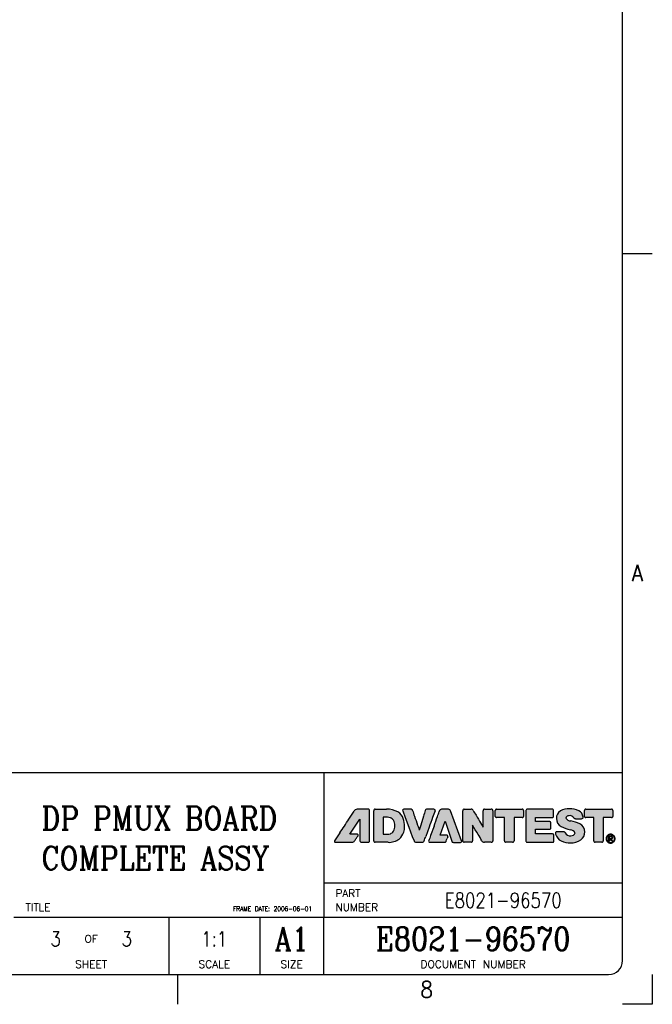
# Model space of a CAD drawing. Header units: inches. Extents: x 0 to 841, y 0 to 594.
# Tile 51 of 80: x 706 to 841, y 0 to 211. Entities that reach past the tile are written whole.
import ezdxf

# ---------------------------------------------------------------- set-up
doc = ezdxf.new("R2010")
doc.units = ezdxf.units.IN
doc.layers.add('1', color=7, linetype='Continuous')
doc.layers.add('Layer_1', color=7, linetype='Continuous')
doc.styles.add('CONVERTER_11', font='txt.shx', dxfattribs={"width": 0.9})
doc.styles.add('CONVERTER_12', font='complex.shx', dxfattribs={"width": 0.855})
doc.styles.add('CONVERTER_14', font='txt.shx', dxfattribs={"width": 0.81})
doc.styles.add('CONVERTER_15', font='txt.shx', dxfattribs={"width": 1.035})

# ---------------------------------------------------------------- blocks, each defined once
blk = doc.blocks.new('Drawing_Grid_Zones__292', base_point=(6.35, 6.35))
at = {"layer": '1', "color": 4, "linetype": 'Continuous'}
for p, q in [((840.9999999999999, 160.475), (834.6499999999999, 160.475)), ((739.5874999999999, 0), (739.5874999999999, 6.35)), ((840.9999999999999, 6.35), (840.9999999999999, 0)), ((840.9999999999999, 0), (834.6499999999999, 0))]:
    blk.add_line(p, q, dxfattribs=at)
at = {"layer": '1', "color": 4, "char_height": 3.5, "attachment_point": 5, "line_spacing_factor": 1.08043217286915, "style": 'CONVERTER_11'}
for s, insert in [('A', (837.8249999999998, 92.2125)), ('8', (792.76875, 3.175))]:
    blk.add_mtext(s, dxfattribs=dict(at, insert=insert))
blk = doc.blocks.new('A1_Size_Verigy_Frame__293', base_point=(6.35, 6.35))
at = {"layer": '1', "linetype": 'Continuous'}
h = blk.add_hatch(color=242, dxfattribs=at)
edge = h.paths.add_edge_path()
edge.add_arc((778.2377217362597, 40.76338455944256), 1.107141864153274, 131.2128766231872, 152.1375945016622, ccw=False)
edge.add_arc((777.8904577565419, 41.0325742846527), 0.6810265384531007, 85.66129334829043, 124.13819621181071, ccw=False)
edge.add_line((777.9419790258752, 41.71164917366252), (780.2462206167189, 41.71164917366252))
edge.add_arc((780.2634396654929, 41.39339996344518), 0.3187146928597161, 46.77598937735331, 93.09699999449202, ccw=False)
edge.add_arc((780.2407485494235, 41.41199899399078), 0.3220351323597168, -3.0087160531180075, 41.56074667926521, ccw=False)
edge.add_line((780.562339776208, 41.39509605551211), (780.562339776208, 34.95282192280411))
edge.add_arc((780.2405690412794, 34.93585837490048), 0.3222175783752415, -41.549221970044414, 3.0178031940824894, ccw=False)
edge.add_arc((780.263461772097, 34.95437907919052), 0.3186953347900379, 266.89883150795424, 313.2218273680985, ccw=False)
edge.add_line((780.2462206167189, 34.6361504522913), (778.8263867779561, 34.6361504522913))
edge.add_arc((778.8092658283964, 34.95442031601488), 0.3187300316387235, 226.7823603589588, 273.0791905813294, ccw=False)
edge.add_arc((778.8318414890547, 34.93596300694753), 0.3220548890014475, 176.9993113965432, 221.5997663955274, ccw=False)
edge.add_line((778.5102281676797, 34.95282192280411), (778.5102281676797, 39.58505447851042))
edge.add_line((778.5102281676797, 39.58505447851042), (776.3438670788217, 36.35194409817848))
edge.add_line((776.3438670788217, 36.35194409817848), (777.9651760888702, 36.35194409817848))
edge.add_arc((777.9964904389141, 36.1800023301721), 0.1747700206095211, 21.952584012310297, 100.32168679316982, ccw=False)
edge.add_arc((777.8553744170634, 36.22753403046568), 0.3037363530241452, -37.48613410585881, 3.360444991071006, ccw=False)
edge.add_arc((603.5895888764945, 151.1992095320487), 209.0780896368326, 326.41132645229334, 326.5792984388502, ccw=False)
edge.add_arc((564.0876268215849, 177.2257820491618), 256.3830913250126, 326.29183125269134, 326.4499020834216, ccw=False)
edge.add_arc((776.7532859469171, 35.30328127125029), 0.7112396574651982, 304.5942986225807, 329.5321343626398, ccw=False)
edge.add_arc((776.8394472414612, 35.28597657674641), 0.6509495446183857, 266.6333532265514, 299.20820955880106, ccw=False)
edge.add_line((776.8012200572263, 34.6361504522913), (773.2082395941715, 34.6361504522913))
edge.add_arc((773.184640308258, 34.78954938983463), 0.1552036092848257, 199.4846287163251, 278.74596135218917, ccw=False)
edge.add_arc((773.3303959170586, 34.77378130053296), 0.2942812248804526, 143.4495643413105, 187.0268410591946, ccw=False)
edge.add_arc((1109.196294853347, -184.8258248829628), 401.5790683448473, 146.5283346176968, 146.8196182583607, ccw=False)
edge.add_arc((-7216.115894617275, 5305.400445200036), 9571.054158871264, 326.5995368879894, 326.620440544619)
edge.add_arc((575.5646211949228, 172.3184432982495), 240.5232951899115, 326.5016188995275, 326.9888478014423)
h = blk.add_hatch(color=242, dxfattribs=at)
edge = h.paths.add_edge_path()
edge.add_arc((785.1510406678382, 38.77654092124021), 2.779835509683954, 19.857452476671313, 57.83270334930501, ccw=False)
edge.add_arc((783.1399197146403, 38.09684521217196), 4.902452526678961, -1.240746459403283, 19.344863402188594, ccw=False)
edge.add_arc((783.9539799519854, 38.00471555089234), 4.087266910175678, 342.9432631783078, 359.80339281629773, ccw=False)
edge.add_arc((785.0120371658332, 37.63897877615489), 2.968731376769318, 309.5011562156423, 343.7018035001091, ccw=False)
edge.add_arc((784.7217494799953, 38.297908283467), 3.667015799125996, 266.9313870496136, 306.45054308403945, ccw=False)
edge.add_line((784.5254475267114, 34.6361504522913), (781.7669695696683, 34.6361504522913))
edge.add_arc((781.7497724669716, 34.95500067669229), 0.3193136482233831, 226.8230030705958, 273.0872415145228, ccw=False)
edge.add_arc((781.7718965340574, 34.93594883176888), 0.3218831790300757, 176.9951825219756, 221.6235329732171, ccw=False)
edge.add_line((781.450455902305, 34.95282192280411), (781.450455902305, 41.39509605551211))
edge.add_arc((781.7717174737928, 41.4119084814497), 0.321701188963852, 138.3649337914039, 182.9956994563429, ccw=False)
edge.add_arc((781.7497946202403, 41.39277829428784), 0.3193330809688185, 86.9169271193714, 133.1791759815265, ccw=False)
edge.add_line((781.7669695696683, 41.71164917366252), (784.1759530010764, 41.71164917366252))
edge.add_arc((784.3974364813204, 37.17675335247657), 4.540301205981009, 60.531626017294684, 92.79609357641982, ccw=False)
edge = h.paths.add_edge_path(flags=16)
edge.add_arc((784.3643630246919, 38.17434391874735), 1.814619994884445, 69.20492777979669, 89.78926729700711)
edge.add_line((784.371037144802, 39.98895163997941), (783.4691526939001, 39.98895163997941))
edge.add_line((783.4691526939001, 39.98895163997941), (783.4691526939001, 36.36985475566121))
edge.add_line((783.4691526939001, 36.36985475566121), (784.371037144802, 36.36985475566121))
edge.add_arc((784.3645174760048, 38.18520289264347), 1.815359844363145, 270.2057720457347, 290.7809905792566)
edge.add_arc((784.5105599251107, 37.82546969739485), 1.427242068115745, 290.4233318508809, 325.0652133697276)
edge.add_arc((783.9883708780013, 38.08567004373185), 2.006168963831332, 327.5139589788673, 362.6796667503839)
edge.add_arc((783.9890117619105, 38.27313897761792), 2.00552337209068, 357.3227798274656, 392.4911637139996)
edge.add_arc((784.510063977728, 38.53271737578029), 1.427892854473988, 34.93741914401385, 69.56515606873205)
h = blk.add_hatch(color=242, dxfattribs=at)
edge = h.paths.add_edge_path()
edge.add_arc((2764.808101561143, -558.7136961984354), 2061.644341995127, 163.075853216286, 163.1104968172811)
edge.add_line((792.0890240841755, 40.24943642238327), (791.4933055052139, 38.28817121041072))
edge.add_line((791.4933055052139, 38.28817121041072), (791.1801246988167, 37.2569451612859))
edge.add_arc((3145.444945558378, 840.6572092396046), 2487.572075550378, 198.8172732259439, 198.8423683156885, ccw=False)
edge.add_arc((2320.271117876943, 559.6553514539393), 1615.864646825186, 198.7501215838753, 198.8235782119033, ccw=False)
edge.add_arc((896.6187487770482, 76.70326479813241), 112.5258629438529, 198.2618577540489, 198.9025518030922, ccw=False)
edge.add_arc((789.4025184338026, 41.36889943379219), 0.3652270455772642, 11.56522843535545, 54.93931461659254)
edge.add_arc((789.4183089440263, 41.27391706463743), 0.4391204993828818, 63.77998794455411, 94.55738861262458)
edge.add_line((789.3834174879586, 41.71164917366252), (787.8832223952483, 41.71164917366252))
edge.add_arc((787.8543095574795, 41.4734389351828), 0.2399584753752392, 83.07955931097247, 147.3527309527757)
edge.add_arc((787.945273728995, 41.49645899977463), 0.3117413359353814, 160.0376524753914, 204.336222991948)
edge.add_line((787.6612328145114, 41.36799336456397), (788.1954223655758, 39.94025519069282))
edge.add_line((788.1954223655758, 39.94025519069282), (788.9782184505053, 37.84832725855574))
edge.add_line((788.9782184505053, 37.84832725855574), (789.7030218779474, 35.91149270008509))
edge.add_line((789.7030218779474, 35.91149270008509), (790.0632334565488, 34.94903464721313))
edge.add_arc((790.5395285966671, 35.09351798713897), 0.4977273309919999, 196.8750868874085, 230.6411219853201)
edge.add_arc((790.4708997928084, 35.08704199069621), 0.4518573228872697, 236.8609956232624, 273.7467478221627)
edge.add_line((790.5004270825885, 34.6361504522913), (791.7853786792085, 34.6361504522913))
edge.add_arc((791.8150422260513, 35.08803452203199), 0.4528566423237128, 266.2442556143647, 303.1029394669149)
edge.add_arc((791.7466653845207, 35.09384839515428), 0.4980180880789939, 309.3397173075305, 343.0953349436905)
edge.add_arc((579.7935240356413, 112.4331522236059), 226.1197480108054, 339.9604621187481, 340.2198396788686)
edge.add_line((792.5717561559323, 35.91149270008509), (793.2710262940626, 37.84832725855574))
edge.add_arc((2056.941248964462, -418.4527929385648), 1343.530105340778, 160.050879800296, 160.1457578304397, ccw=False)
edge.add_arc((974.8751881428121, -25.47047358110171), 192.3126038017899, 159.6623944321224, 160.1153819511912, ccw=False)
edge.add_arc((794.270609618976, 41.49602781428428), 0.3083805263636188, 335.4691386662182, 380.2746989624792)
edge.add_arc((794.3581342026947, 41.47398518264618), 0.2394134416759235, 32.57561105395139, 96.93073074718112)
edge.add_line((794.3292443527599, 41.71164917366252), (792.8284574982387, 41.71164917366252))
edge.add_arc((792.7937150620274, 41.27484177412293), 0.4381868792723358, 85.45242773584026, 116.2457938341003)
edge.add_arc((792.8104506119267, 41.36782303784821), 0.3665156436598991, 125.0548009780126, 168.3042081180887)
h = blk.add_hatch(color=242, dxfattribs=at)
edge = h.paths.add_edge_path()
edge.add_arc((795.9180514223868, 41.30641020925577), 0.4074515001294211, 84.02632575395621, 136.7395135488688)
edge.add_arc((796.6221318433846, 40.94875584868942), 1.18627006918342, 147.5283392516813, 165.5944165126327)
edge.add_arc((585.0589875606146, 116.1836296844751), 223.360895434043, 340.09958324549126, 340.3964640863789, ccw=False)
edge.add_arc((-2772.613654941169, 1326.975571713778), 3792.671970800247, 340.1334444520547, 340.1662922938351, ccw=False)
edge.add_line((794.3437079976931, 38.10946188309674), (793.6073732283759, 36.07129304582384))
edge.add_arc((1246.775814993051, -127.9160405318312), 481.9268431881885, 160.1064114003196, 160.2414218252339)
edge.add_arc((793.5500984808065, 34.83881694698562), 0.3666936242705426, 153.4007034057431, 198.1411635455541)
edge.add_arc((793.3788300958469, 34.8532335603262), 0.2189393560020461, 215.967897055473, 277.4662242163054)
edge.add_line((793.4072794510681, 34.6361504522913), (796.4986826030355, 34.6361504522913))
edge.add_arc((796.5633231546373, 35.27692967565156), 0.6440313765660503, 264.2396013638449, 293.4179830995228)
edge.add_arc((796.6049511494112, 34.96928292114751), 0.3552715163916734, 307.1061860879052, 348.5528525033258)
edge.add_arc((749.8957942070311, 50.80713595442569), 49.67364731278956, 341.3214976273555, 341.9677564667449)
edge.add_arc((831.8089926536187, 24.20549186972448), 36.45082470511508, 161.4132108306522, 162.0642225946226, ccw=False)
edge.add_arc((796.9989038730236, 35.94998027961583), 0.2893982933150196, 334.1627680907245, 389.1515774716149)
edge.add_arc((797.07304508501, 35.88724139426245), 0.2709173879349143, 48.75789492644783, 95.4393758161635)
edge.add_line((797.0473641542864, 36.15693885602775), (795.6613001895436, 36.15693885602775))
edge.add_line((795.6613001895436, 36.15693885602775), (796.6974356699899, 39.17121571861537))
edge.add_line((796.6974356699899, 39.17121571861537), (798.1186108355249, 34.91877589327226))
edge.add_arc((798.5383779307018, 35.01532080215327), 0.4307265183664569, 192.9525670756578, 226.4926407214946)
edge.add_arc((798.4540292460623, 34.97910936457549), 0.3482845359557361, 232.4664373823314, 273.7591154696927)
edge.add_line((798.476863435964, 34.63157416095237), (799.990708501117, 34.63157416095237))
edge.add_arc((800.0201843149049, 34.90457420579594), 0.2745866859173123, 263.8376468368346, 320.9425302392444)
edge.add_arc((799.9812032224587, 34.85684081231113), 0.2816054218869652, 333.5836701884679, 380.5951651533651)
edge.add_line((800.244811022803, 34.95589908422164), (797.8550795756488, 41.3717017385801))
edge.add_arc((797.3664509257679, 41.23263698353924), 0.5080324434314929, 15.88646603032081, 48.6487637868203)
edge.add_arc((797.4395839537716, 41.3099815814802), 0.4016728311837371, 49.1907481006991, 90.29263490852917)
edge.add_line((797.4375324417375, 41.71164917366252), (795.9604555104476, 41.71164917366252))
h = blk.add_hatch(color=242, dxfattribs=at)
edge = h.paths.add_edge_path()
edge.add_arc((802.2123506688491, 41.20697647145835), 0.5552438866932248, 25.740648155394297, 53.68402604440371, ccw=False)
edge.add_arc((1115.691747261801, 227.4238419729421), 364.0645284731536, 210.7192487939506, 210.9077847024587)
edge.add_arc((4874.293483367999, 2473.439815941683), 4742.611523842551, 210.8647221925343, 210.8878976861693)
edge.add_line((804.3106194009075, 38.77278468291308), (804.8255208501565, 37.91210438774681))
edge.add_line((804.8255208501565, 37.91210438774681), (804.8255208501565, 41.39509605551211))
edge.add_arc((805.1469933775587, 41.41189115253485), 0.3219109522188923, 138.3939889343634, 182.9906571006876, ccw=False)
edge.add_arc((805.124518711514, 41.39348745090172), 0.3186199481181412, 86.9267862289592, 133.2288545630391, ccw=False)
edge.add_line((805.1416005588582, 41.71164917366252), (806.5883398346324, 41.71164917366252))
edge.add_arc((806.6055889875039, 41.39345736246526), 0.3186590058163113, 46.7715733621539, 93.1029624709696, ccw=False)
edge.add_arc((806.5827675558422, 41.41202930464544), 0.3220974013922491, -3.0135330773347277, 41.54372239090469, ccw=False)
edge.add_line((806.904419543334, 41.39509605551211), (806.904419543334, 34.95282192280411))
edge.add_arc((806.5825879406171, 34.93582808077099), 0.3222799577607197, -41.532199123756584, 3.022611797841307, ccw=False)
edge.add_arc((806.6056110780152, 34.95432171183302), 0.3186396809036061, 266.8928711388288, 313.2262414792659, ccw=False)
edge.add_line((806.5883398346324, 34.6361504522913), (805.1416005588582, 34.6361504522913))
edge.add_arc((805.0932531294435, 35.2587747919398), 0.6244986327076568, 238.821297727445, 274.4401670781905, ccw=False)
edge.add_arc((805.205491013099, 35.26737227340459), 0.696011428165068, 206.0406950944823, 231.2609166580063, ccw=False)
edge.add_arc((624.1375421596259, -71.52993363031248), 209.5233230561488, 30.54781635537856, 30.98628959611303)
edge.add_arc((702.5384171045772, -24.14266829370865), 117.9147602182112, 30.85932168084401, 31.96736309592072)
edge.add_line((802.5713817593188, 38.28566389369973), (802.5713817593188, 34.95282192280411))
edge.add_arc((802.2497108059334, 34.93596773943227), 0.3221121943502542, -41.59184269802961, 2.9993113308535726, ccw=False)
edge.add_arc((802.272437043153, 34.95422705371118), 0.3185356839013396, 266.92350567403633, 313.23119981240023, ccw=False)
edge.add_line((802.2553415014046, 34.6361504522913), (800.8084444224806, 34.6361504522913))
edge.add_arc((800.7913919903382, 34.95428243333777), 0.3185886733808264, 226.7732040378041, 273.06821803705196, ccw=False)
edge.add_arc((800.8139613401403, 34.93600863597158), 0.322035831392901, 177.0072629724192, 221.6136343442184, ccw=False)
edge.add_line((800.4923647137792, 34.95282192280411), (800.4923647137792, 41.39509605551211))
edge.add_arc((800.8137822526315, 41.41184865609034), 0.3218538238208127, 138.3748374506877, 182.9836129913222, ccw=False)
edge.add_arc((800.7914141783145, 41.39349643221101), 0.3186082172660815, 86.93596616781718, 133.2289684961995, ccw=False)
edge.add_line((800.8084444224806, 41.71164917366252), (802.2553415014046, 41.71164917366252))
edge.add_arc((802.2990118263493, 41.18768793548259), 0.5257779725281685, 62.57392911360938, 94.76438975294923, ccw=False)
h = blk.add_hatch(color=242, dxfattribs=at)
edge = h.paths.add_edge_path()
edge.add_arc((813.2122618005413, 41.45239605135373), 0.2761069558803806, -3.0914510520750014, 43.07037585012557, ccw=False)
edge.add_line((813.4879669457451, 41.43750565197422), (813.4879669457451, 40.18861207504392))
edge.add_arc((813.2179712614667, 40.17311456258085), 0.2704400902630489, -43.555178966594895, 3.2851222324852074, ccw=False)
edge.add_arc((813.2307935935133, 40.1988292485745), 0.2802161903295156, 266.8188708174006, 310.8187951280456, ccw=False)
edge.add_line((813.2152436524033, 39.9190448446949), (811.4496236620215, 39.9190448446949))
edge.add_line((811.4496236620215, 39.9190448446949), (811.4496236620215, 34.95282192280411))
edge.add_arc((811.1280845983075, 34.93600390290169), 0.3219785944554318, -41.6215555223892, 2.9941129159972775, ccw=False)
edge.add_arc((811.1505034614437, 34.95447566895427), 0.3187829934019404, 266.9290771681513, 313.2132413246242, ccw=False)
edge.add_line((811.1334256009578, 34.6361504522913), (809.7135917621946, 34.6361504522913))
edge.add_arc((809.6964575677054, 34.95423389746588), 0.3185445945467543, 226.7688924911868, 273.083370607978, ccw=False)
edge.add_arc((809.719263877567, 34.93593587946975), 0.3221552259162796, 176.9954155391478, 221.5774749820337, ccw=False)
edge.add_line((809.3975515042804, 34.95282192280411), (809.3975515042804, 39.9190448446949))
edge.add_line((809.3975515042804, 39.9190448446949), (807.7064146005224, 39.9190448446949))
edge.add_arc((807.6907088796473, 40.19992043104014), 0.2813143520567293, 229.262318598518, 273.2004753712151, ccw=False)
edge.add_arc((807.7027083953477, 40.17309725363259), 0.270133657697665, 176.7074697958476, 223.6119367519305, ccw=False)
edge.add_line((807.4330206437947, 40.18861207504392), (807.4330206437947, 41.43750565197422))
edge.add_arc((807.7084079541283, 41.45241406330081), 0.2757905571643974, 136.8732732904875, 183.098748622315, ccw=False)
edge.add_arc((807.6917201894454, 41.43327322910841), 0.2778574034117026, 86.96851452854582, 131.632921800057, ccw=False)
edge.add_line((807.7064146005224, 41.71074180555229), (813.2152436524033, 41.71074180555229))
edge.add_arc((813.2297810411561, 41.43433678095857), 0.2767870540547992, 48.28502453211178, 93.01066987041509, ccw=False)
h = blk.add_hatch(color=242, dxfattribs=at)
edge = h.paths.add_edge_path()
edge.add_line((819.6073758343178, 41.71074180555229), (814.273234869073, 41.71074180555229))
edge.add_arc((814.2586113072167, 41.43370985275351), 0.2774176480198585, 86.97835773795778, 131.6664677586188)
edge.add_arc((814.2756283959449, 41.45240306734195), 0.2759137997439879, 136.8941124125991, 183.0950764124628)
edge.add_line((814.0001170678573, 41.43750565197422), (814.0001170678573, 34.90883429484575))
edge.add_arc((814.2755281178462, 34.8937998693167), 0.275821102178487, 176.8753795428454, 223.1157966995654)
edge.add_arc((814.2584872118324, 34.91291229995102), 0.2776272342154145, 228.4062664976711, 273.0450053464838)
edge.add_line((814.273234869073, 34.63567704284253), (819.6744421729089, 34.63567704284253))
edge.add_arc((819.6890987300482, 34.91235050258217), 0.2770613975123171, 266.967635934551, 311.6368989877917)
edge.add_arc((819.6716342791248, 34.89381400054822), 0.2759796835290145, 316.91100413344, 363.1198851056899)
edge.add_line((819.9472049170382, 34.90883429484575), (819.9472049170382, 36.15784622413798))
edge.add_arc((819.6773430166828, 36.17316414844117), 0.2702962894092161, 356.7512581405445, 403.5703415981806)
edge.add_arc((819.6898469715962, 36.14769654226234), 0.2801013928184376, 49.11632746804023, 93.15269943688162)
edge.add_line((819.6744421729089, 36.42737400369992), (816.0466661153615, 36.42737400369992))
edge.add_line((816.0466661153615, 36.42737400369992), (816.0466661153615, 37.4480053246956))
edge.add_line((816.0466661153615, 37.4480053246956), (819.0686753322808, 37.4480053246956))
edge.add_arc((819.0833771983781, 37.72552600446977), 0.2779098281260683, 266.9675477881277, 311.6212593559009)
edge.add_arc((819.0668088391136, 37.70625822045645), 0.2756636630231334, 316.8628616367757, 363.0993323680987)
edge.add_line((819.3420692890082, 37.72116257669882), (819.3420692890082, 38.79651213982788))
edge.add_arc((819.0666772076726, 38.81144623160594), 0.2757967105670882, 356.8959777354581, 403.1266416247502)
edge.add_arc((819.08339093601, 38.79225217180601), 0.2778860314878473, 48.37817021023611, 93.03554859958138)
edge.add_line((819.0686753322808, 39.06974829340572), (816.0466661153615, 39.06974829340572))
edge.add_line((816.0466661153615, 39.06974829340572), (816.0466661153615, 39.9190448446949))
edge.add_line((816.0466661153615, 39.9190448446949), (819.6073758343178, 39.9190448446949))
edge.add_arc((819.6229209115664, 40.19889687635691), 0.2802834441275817, 266.8206307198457, 310.8135624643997)
edge.add_arc((819.61017607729, 40.17312154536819), 0.2704065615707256, 316.4360240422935, 363.2840480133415)
edge.add_line((819.8801385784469, 40.18861207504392), (819.8801385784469, 41.43750565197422))
edge.add_arc((819.6044675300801, 41.45238890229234), 0.2760725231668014, 356.9096488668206, 403.0790878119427)
edge.add_arc((819.6219082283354, 41.43427050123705), 0.2768529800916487, 48.29033321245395, 93.00891718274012)
h = blk.add_hatch(color=242, dxfattribs=at)
edge = h.paths.add_edge_path()
edge.add_arc((823.3623325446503, 36.04872643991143), 1.294018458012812, 27.88515208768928, 85.30705145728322)
edge.add_arc((825.2640194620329, 45.64718379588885), 8.500631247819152, 244.0232229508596, 257.8039890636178, ccw=False)
edge.add_arc((822.3660437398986, 39.67665057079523), 1.863984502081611, 178.3951867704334, 243.7177987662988, ccw=False)
edge.add_arc((822.3083795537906, 39.82867123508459), 1.808346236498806, 122.18599626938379, 183.1642695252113, ccw=False)
edge.add_arc((823.137032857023, 38.10426255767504), 3.715507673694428, 87.35079217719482, 118.83422567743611, ccw=False)
edge.add_arc((823.4814098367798, 37.69112618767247), 4.128284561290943, 64.09325971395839, 92.3967795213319, ccw=False)
edge.add_arc((824.5257223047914, 39.92056535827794), 1.666982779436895, 4.062415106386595, 62.90073530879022, ccw=False)
edge.add_arc((825.845325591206, 39.97726285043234), 0.3486398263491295, -33.696033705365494, 10.1428960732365, ccw=False)
edge.add_arc((825.9045830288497, 40.03521088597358), 0.3412605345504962, 264.5083514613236, 312.55832820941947, ccw=False)
edge.add_line((825.8719241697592, 39.69551668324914), (824.6137991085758, 39.69551668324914))
edge.add_arc((824.5648859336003, 40.32028202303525), 0.6266771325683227, 250.4278051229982, 274.4765824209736, ccw=False)
edge.add_arc((824.5283115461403, 40.0461942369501), 0.3607625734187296, 203.2172968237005, 241.27967342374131, ccw=False)
edge.add_arc((823.3638835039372, 39.34410402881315), 1.003566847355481, 33.90936310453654, 98.64219299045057)
edge.add_arc((823.1767425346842, 39.64483678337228), 0.6923939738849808, 86.99134299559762, 165.0839782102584)
edge.add_arc((823.6141154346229, 40.5249365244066), 1.310278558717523, 212.389284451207, 267.4640070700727)
edge.add_arc((822.1854227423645, 31.483207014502), 7.85328230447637, 65.00872040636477, 79.94807336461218, ccw=False)
edge.add_arc((824.7122508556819, 36.93929034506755), 1.840565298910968, -1.9592623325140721, 64.54671349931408, ccw=False)
edge.add_arc((824.4758301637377, 36.82490445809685), 2.076547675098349, -53.33695033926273, 1.419992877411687, ccw=False)
edge.add_arc((823.6645531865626, 38.17451292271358), 3.646869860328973, 267.36892748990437, 304.2257464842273, ccw=False)
edge.add_arc((823.3918685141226, 38.91572317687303), 4.385499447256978, 245.0699406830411, 271.375545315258, ccw=False)
edge.add_arc((822.4925080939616, 36.95535229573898), 2.228725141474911, 194.4793572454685, 244.7933641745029, ccw=False)
edge.add_arc((820.8566195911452, 36.58698080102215), 0.5551656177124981, 162.5570206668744, 199.8903698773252, ccw=False)
edge.add_arc((820.5564521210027, 36.61925666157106), 0.2657994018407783, 82.65127647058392, 149.6911343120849, ccw=False)
edge.add_line((820.5904500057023, 36.88287279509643), (822.0235393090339, 36.88287279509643))
edge.add_arc((822.0769478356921, 36.39322813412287), 0.4925488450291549, 66.29400076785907, 96.22499015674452, ccw=False)
edge.add_arc((822.0492550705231, 36.56182234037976), 0.3615178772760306, 13.723611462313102, 51.36444704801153, ccw=False)
edge.add_arc((823.4172582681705, 37.1689728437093), 1.142688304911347, 207.1472501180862, 278.4503520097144)
edge.add_arc((823.6572538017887, 36.92765806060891), 0.8918850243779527, 265.3647727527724, 342.1275806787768)
h = blk.add_hatch(color=242, dxfattribs=at)
edge = h.paths.add_edge_path()
edge.add_arc((832.2945209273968, 41.45240235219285), 0.2760363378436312, -3.0935524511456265, 43.08228912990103, ccw=False)
edge.add_line((832.5701550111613, 41.43750565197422), (832.5701550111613, 40.18861207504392))
edge.add_arc((832.3002281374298, 40.17310847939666), 0.2703717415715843, -43.56717279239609, 3.2872448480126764, ccw=False)
edge.add_arc((832.3128640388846, 40.19908485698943), 0.2804736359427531, 266.8135723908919, 310.7997971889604, ccw=False)
edge.add_line((832.29727391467, 39.9190448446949), (830.5315355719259, 39.9190448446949))
edge.add_line((830.5315355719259, 39.9190448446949), (830.5315355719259, 34.95282192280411))
edge.add_arc((830.2097847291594, 34.9359390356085), 0.3221934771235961, -41.572190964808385, 3.003665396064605, ccw=False)
edge.add_arc((830.232691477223, 34.95410507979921), 0.3184150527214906, 266.91842508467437, 313.24015284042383, ccw=False)
edge.add_line((830.2155742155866, 34.6361504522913), (828.7956220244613, 34.6361504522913))
edge.add_arc((828.778397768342, 34.95425015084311), 0.3185656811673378, 226.7691261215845, 273.09938799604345, ccw=False)
edge.add_arc((828.8013910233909, 34.93586152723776), 0.3222558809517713, 176.9831170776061, 221.5439356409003, ccw=False)
edge.add_line((828.4795817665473, 34.95282192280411), (828.4795817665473, 39.9190448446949))
edge.add_line((828.4795817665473, 39.9190448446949), (826.7878136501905, 39.9190448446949))
edge.add_arc((826.7722792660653, 40.19843490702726), 0.2798215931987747, 229.1512307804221, 273.1824294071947, ccw=False)
edge.add_arc((826.7854741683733, 40.17309818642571), 0.2705922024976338, 176.7132532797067, 223.5197808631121, ccw=False)
edge.add_line((826.5153270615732, 40.18861207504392), (826.5153270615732, 41.43750565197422))
edge.add_arc((826.7911880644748, 41.45241276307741), 0.2762634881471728, 136.9647064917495, 183.0931687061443, ccw=False)
edge.add_arc((826.7732916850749, 41.43472216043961), 0.2764013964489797, 86.98832714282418, 131.7453393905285, ccw=False)
edge.add_line((826.7878136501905, 41.71074180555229), (832.29727391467, 41.71074180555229))
edge.add_arc((832.3118518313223, 41.43408773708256), 0.277037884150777, 48.304238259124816, 93.01633490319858, ccw=False)
at = {"color": 7, "linetype": 'Continuous'}
for p, q in [((630.2593749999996, 49.54375), (834.6499999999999, 49.54375)), ((770.753125, 49.54375), (770.753125, 18.58750000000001)), ((770.753125, 18.58750000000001), (704.490625, 18.58750000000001)), ((770.753125, 6.35), (770.753125, 18.58750000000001)), ((834.6499999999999, 18.58750000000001), (770.753125, 18.58750000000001))]:
    blk.add_line(p, q, dxfattribs=at)
at = {"color": 4, "linetype": 'Continuous'}
for p, q in [((834.6499999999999, 25.9122995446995), (770.753125, 25.9122995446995)), ((737.621875, 18.58750000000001), (737.621875, 6.35))]:
    blk.add_line(p, q, dxfattribs=at)
at = {"layer": '1', "color": 7, "linetype": 'Continuous'}
for p, q in [((834.6499999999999, 9.35), (834.6499999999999, 584.65)), ((9.35, 6.35), (831.65, 6.35))]:
    blk.add_line(p, q, dxfattribs=at)
at = {"layer": '1', "color": 4, "linetype": 'Continuous'}
blk.add_line((757.0988798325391, 18.58750000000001), (757.0988798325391, 6.35), dxfattribs=at)
at = {"layer": '1', "color": 7, "linetype": 'Continuous'}
blk.add_arc((831.65, 9.35), 2.999999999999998, 270, 0, dxfattribs=at)
at = {"layer": 'Layer_1', "color": 242, "linetype": 'Continuous'}
for p, q in [((780.2462206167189, 41.71164917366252), (777.9419790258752, 41.71164917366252)), ((780.562339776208, 34.95282192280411), (780.562339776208, 41.39509605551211)), ((781.450455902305, 34.95282192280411), (781.450455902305, 41.39509605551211)), ((781.7669695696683, 41.71164917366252), (784.1759530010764, 41.71164917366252)), ((787.6612328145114, 41.36799336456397), (788.1954223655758, 39.94025519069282)), ((789.3834174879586, 41.71164917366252), (787.8832223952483, 41.71164917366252)), ((792.0890240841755, 40.24943642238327), (791.4933055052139, 38.28817121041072)), ((794.3292443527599, 41.71164917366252), (792.8284574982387, 41.71164917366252)), ((797.4375324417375, 41.71164917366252), (795.9604555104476, 41.71164917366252)), ((800.244811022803, 34.95589908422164), (797.8550795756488, 41.3717017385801)), ((800.4923647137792, 34.95282192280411), (800.4923647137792, 41.39509605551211)), ((800.8084444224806, 41.71164917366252), (802.2553415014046, 41.71164917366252)), ((804.8255208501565, 37.91210438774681), (804.8255208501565, 41.39509605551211)), ((805.1416005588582, 41.71164917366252), (806.5883398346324, 41.71164917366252)), ((806.904419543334, 41.39509605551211), (806.904419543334, 34.95282192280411)), ((807.4330206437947, 40.18861207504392), (807.4330206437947, 41.43750565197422)), ((807.7064146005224, 41.71074180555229), (813.2152436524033, 41.71074180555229)), ((813.4879669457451, 41.43750565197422), (813.4879669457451, 40.18861207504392)), ((814.0001170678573, 41.43750565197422), (814.0001170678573, 34.90883429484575)), ((819.6073758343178, 41.71074180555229), (814.273234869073, 41.71074180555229)), ((819.8801385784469, 40.18861207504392), (819.8801385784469, 41.43750565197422)), ((826.5153270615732, 40.18861207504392), (826.5153270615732, 41.43750565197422)), ((826.7878136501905, 41.71074180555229), (832.29727391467, 41.71074180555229)), ((832.5701550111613, 41.43750565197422), (832.5701550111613, 40.18861207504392)), ((776.3438670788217, 36.35194409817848), (778.5102281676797, 39.58505447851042)), ((778.5102281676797, 39.58505447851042), (778.5102281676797, 34.95282192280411)), ((784.371037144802, 39.98895163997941), (783.4691526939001, 39.98895163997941)), ((783.4691526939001, 39.98895163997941), (783.4691526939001, 36.36985475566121)), ((788.1954223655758, 39.94025519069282), (788.9782184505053, 37.84832725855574)), ((791.4933055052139, 38.28817121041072), (791.1801246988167, 37.2569451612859)), ((794.3437079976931, 38.10946188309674), (793.6073732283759, 36.07129304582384)), ((795.6613001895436, 36.15693885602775), (796.6974356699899, 39.17121571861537)), ((796.6974356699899, 39.17121571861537), (798.1186108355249, 34.91877589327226)), ((802.5713817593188, 38.28566389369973), (802.5713817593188, 34.95282192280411)), ((804.3106194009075, 38.77278468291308), (804.8255208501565, 37.91210438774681)), ((809.3975515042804, 39.9190448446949), (807.7064146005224, 39.9190448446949)), ((809.3975515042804, 34.95282192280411), (809.3975515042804, 39.9190448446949)), ((813.2152436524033, 39.9190448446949), (811.4496236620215, 39.9190448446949)), ((811.4496236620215, 39.9190448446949), (811.4496236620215, 34.95282192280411)), ((816.0466661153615, 39.06974829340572), (816.0466661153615, 39.9190448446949)), ((816.0466661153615, 39.9190448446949), (819.6073758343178, 39.9190448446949)), ((819.0686753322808, 39.06974829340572), (816.0466661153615, 39.06974829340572)), ((819.3420692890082, 37.72116257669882), (819.3420692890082, 38.79651213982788)), ((824.6137991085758, 39.69551668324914), (825.8719241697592, 39.69551668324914)), ((828.4795817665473, 39.9190448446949), (826.7878136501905, 39.9190448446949)), ((828.4795817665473, 34.95282192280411), (828.4795817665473, 39.9190448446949)), ((832.29727391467, 39.9190448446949), (830.5315355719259, 39.9190448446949)), ((830.5315355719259, 39.9190448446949), (830.5315355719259, 34.95282192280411)), ((777.9651760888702, 36.35194409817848), (776.3438670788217, 36.35194409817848)), ((783.4691526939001, 36.36985475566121), (784.371037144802, 36.36985475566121)), ((788.9782184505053, 37.84832725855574), (789.7030218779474, 35.91149270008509)), ((789.7030218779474, 35.91149270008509), (790.0632334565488, 34.94903464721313)), ((793.2710262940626, 37.84832725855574), (792.5717561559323, 35.91149270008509)), ((797.0473641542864, 36.15693885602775), (795.6613001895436, 36.15693885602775)), ((816.0466661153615, 36.42737400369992), (816.0466661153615, 37.4480053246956)), ((816.0466661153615, 37.4480053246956), (819.0686753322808, 37.4480053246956)), ((819.6744421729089, 36.42737400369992), (816.0466661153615, 36.42737400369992)), ((819.9472049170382, 34.90883429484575), (819.9472049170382, 36.15784622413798)), ((822.0235393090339, 36.88287279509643), (820.5904500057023, 36.88287279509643)), ((831.7382562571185, 34.89285672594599), (831.7382562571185, 35.98055438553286)), ((831.7382562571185, 35.98055438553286), (832.170360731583, 35.98055438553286)), ((832.1689799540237, 35.86449016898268), (831.8692723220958, 35.86449016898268)), ((831.8692723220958, 35.86449016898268), (831.8692723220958, 35.48722228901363)), ((773.2082395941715, 34.6361504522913), (776.8012200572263, 34.6361504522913)), ((778.8263867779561, 34.6361504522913), (780.2462206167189, 34.6361504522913)), ((784.5254475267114, 34.6361504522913), (781.7669695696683, 34.6361504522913)), ((790.5004270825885, 34.6361504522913), (791.7853786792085, 34.6361504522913)), ((793.4072794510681, 34.6361504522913), (796.4986826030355, 34.6361504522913)), ((798.476863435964, 34.63157416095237), (799.990708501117, 34.63157416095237)), ((802.2553415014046, 34.6361504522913), (800.8084444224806, 34.6361504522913)), ((806.5883398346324, 34.6361504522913), (805.1416005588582, 34.6361504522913)), ((811.1334256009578, 34.6361504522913), (809.7135917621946, 34.6361504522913)), ((814.273234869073, 34.63567704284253), (819.6744421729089, 34.63567704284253)), ((830.2155742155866, 34.6361504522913), (828.7956220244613, 34.6361504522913)), ((831.8692723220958, 34.89285672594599), (831.7382562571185, 34.89285672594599)), ((831.8692723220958, 35.48722228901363), (832.1689799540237, 35.48722228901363)), ((832.0770596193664, 35.3793638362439), (831.8692723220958, 35.3793638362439)), ((831.8692723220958, 35.3793638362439), (831.8692723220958, 34.89285672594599)), ((832.3623282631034, 34.89285672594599), (832.0770596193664, 35.3793638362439)), ((832.2156107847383, 35.3793638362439), (832.4901488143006, 34.89285672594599)), ((832.4901488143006, 34.89285672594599), (832.3623282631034, 34.89285672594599)), ((833.0393432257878, 35.3187674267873), (833.0393432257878, 35.52773824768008))]:
    blk.add_line(p, q, dxfattribs=at)
for centre, radius, start, end in [((575.5646211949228, 172.3184432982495), 240.5232951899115, 326.5016188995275, 326.9888478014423), ((778.2377217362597, 40.76338455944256), 1.107141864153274, 131.2128766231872, 152.1375945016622), ((777.8904577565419, 41.0325742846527), 0.6810265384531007, 85.66129334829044, 124.1381962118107), ((780.2634396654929, 41.39339996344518), 0.3187146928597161, 46.77598937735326, 93.09699999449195), ((780.2407485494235, 41.41199899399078), 0.3220351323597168, 356.991283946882, 41.56074667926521), ((781.7717174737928, 41.4119084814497), 0.321701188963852, 138.3649337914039, 182.9956994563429), ((781.7497946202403, 41.39277829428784), 0.3193330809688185, 86.91692711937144, 133.1791759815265), ((784.3974364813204, 37.17675335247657), 4.540301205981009, 60.53162601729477, 92.7960935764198), ((785.1510406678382, 38.77654092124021), 2.779835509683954, 19.85745247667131, 57.83270334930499), ((787.945273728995, 41.49645899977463), 0.3117413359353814, 160.0376524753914, 204.336222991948), ((787.8543095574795, 41.4734389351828), 0.2399584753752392, 83.07955931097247, 147.3527309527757), ((789.4183089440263, 41.27391706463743), 0.4391204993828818, 63.77998794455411, 94.55738861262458), ((789.4025184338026, 41.36889943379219), 0.3652270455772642, 11.56522843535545, 54.93931461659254), ((896.6187487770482, 76.70326479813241), 112.5258629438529, 198.2618577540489, 198.9025518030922), ((2320.271117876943, 559.6553514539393), 1615.864646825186, 198.7501215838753, 198.8235782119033), ((2764.808101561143, -558.7136961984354), 2061.644341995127, 163.075853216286, 163.1104968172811), ((792.8104506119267, 41.36782303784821), 0.3665156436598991, 125.0548009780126, 168.3042081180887), ((792.7937150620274, 41.27484177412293), 0.4381868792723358, 85.45242773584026, 116.2457938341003), ((974.8751881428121, -25.47047358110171), 192.3126038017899, 159.6623944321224, 160.1153819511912), ((794.3581342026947, 41.47398518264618), 0.2394134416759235, 32.57561105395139, 96.93073074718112), ((-2772.613654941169, 1326.975571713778), 3792.671970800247, 340.1334444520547, 340.1662922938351), ((794.270609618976, 41.49602781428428), 0.3083805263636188, 335.4691386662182, 20.27469896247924), ((585.0589875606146, 116.1836296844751), 223.360895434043, 340.0995832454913, 340.3964640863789), ((796.6221318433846, 40.94875584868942), 1.18627006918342, 147.5283392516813, 165.5944165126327), ((795.9180514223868, 41.30641020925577), 0.4074515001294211, 84.02632575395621, 136.7395135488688), ((797.4395839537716, 41.3099815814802), 0.4016728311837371, 49.1907481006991, 90.29263490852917), ((797.3664509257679, 41.23263698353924), 0.5080324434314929, 15.88646603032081, 48.6487637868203), ((800.8137822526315, 41.41184865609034), 0.3218538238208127, 138.3748374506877, 182.9836129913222), ((800.7914141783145, 41.39349643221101), 0.3186082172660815, 86.93596616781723, 133.2289684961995), ((802.2990118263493, 41.18768793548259), 0.5257779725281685, 62.57392911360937, 94.76438975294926), ((802.2123506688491, 41.20697647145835), 0.5552438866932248, 25.74064815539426, 53.68402604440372), ((1115.691747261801, 227.4238419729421), 364.0645284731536, 210.7192487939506, 210.9077847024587), ((4874.293483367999, 2473.439815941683), 4742.611523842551, 210.8647221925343, 210.8878976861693), ((805.1469933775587, 41.41189115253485), 0.3219109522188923, 138.3939889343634, 182.9906571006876), ((805.124518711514, 41.39348745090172), 0.3186199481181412, 86.92678622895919, 133.2288545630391), ((806.6055889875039, 41.39345736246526), 0.3186590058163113, 46.77157336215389, 93.10296247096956), ((806.5827675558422, 41.41202930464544), 0.3220974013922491, 356.9864669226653, 41.54372239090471), ((807.7027083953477, 40.17309725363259), 0.270133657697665, 176.7074697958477, 223.6119367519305), ((807.7084079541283, 41.45241406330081), 0.2757905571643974, 136.8732732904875, 183.098748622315), ((807.6917201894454, 41.43327322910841), 0.2778574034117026, 86.96851452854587, 131.632921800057), ((813.2297810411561, 41.43433678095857), 0.2767870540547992, 48.28502453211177, 93.01066987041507), ((813.2122618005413, 41.45239605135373), 0.2761069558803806, 356.9085489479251, 43.07037585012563), ((813.2179712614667, 40.17311456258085), 0.2704400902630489, 316.4448210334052, 3.28512223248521), ((814.2756283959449, 41.45240306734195), 0.2759137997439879, 136.8941124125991, 183.0950764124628), ((814.2586113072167, 41.43370985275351), 0.2774176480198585, 86.97835773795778, 131.6664677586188), ((819.6219082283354, 41.43427050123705), 0.2768529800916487, 48.29033321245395, 93.00891718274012), ((819.6044675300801, 41.45238890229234), 0.2760725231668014, 356.9096488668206, 43.07908781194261), ((819.61017607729, 40.17312154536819), 0.2704065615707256, 316.4360240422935, 3.28404801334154), ((822.3083795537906, 39.82867123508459), 1.808346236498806, 122.1859962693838, 183.1642695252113), ((823.137032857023, 38.10426255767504), 3.715507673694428, 87.35079217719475, 118.8342256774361), ((823.1767425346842, 39.64483678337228), 0.6923939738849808, 86.99134299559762, 165.0839782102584), ((823.3638835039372, 39.34410402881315), 1.003566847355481, 33.90936310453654, 98.64219299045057), ((823.4814098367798, 37.69112618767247), 4.128284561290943, 64.09325971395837, 92.39677952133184), ((824.5257223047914, 39.92056535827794), 1.666982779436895, 4.06241510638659, 62.90073530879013), ((825.845325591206, 39.97726285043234), 0.3486398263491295, 326.3039662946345, 10.14289607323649), ((826.7854741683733, 40.17309818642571), 0.2705922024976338, 176.7132532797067, 223.5197808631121), ((826.7911880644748, 41.45241276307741), 0.2762634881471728, 136.9647064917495, 183.0931687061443), ((826.7732916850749, 41.43472216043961), 0.2764013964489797, 86.98832714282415, 131.7453393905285), ((832.3118518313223, 41.43408773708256), 0.277037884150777, 48.30423825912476, 93.01633490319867), ((832.2945209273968, 41.45240235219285), 0.2760363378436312, 356.9064475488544, 43.08228912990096), ((832.3002281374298, 40.17310847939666), 0.2703717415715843, 316.4328272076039, 3.28724484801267), ((-7216.115894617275, 5305.400445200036), 9571.054158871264, 326.5995368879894, 326.620440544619), ((784.3643630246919, 38.17434391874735), 1.814619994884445, 69.20492777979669, 89.78926729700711), ((784.510063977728, 38.53271737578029), 1.427892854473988, 34.93741914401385, 69.56515606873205), ((783.9890117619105, 38.27313897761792), 2.00552337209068, 357.3227798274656, 32.49116371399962), ((783.9883708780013, 38.08567004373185), 2.006168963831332, 327.5139589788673, 2.67966675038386), ((783.1399197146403, 38.09684521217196), 4.902452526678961, 358.7592535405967, 19.34486340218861), ((783.9539799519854, 38.00471555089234), 4.087266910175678, 342.9432631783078, 359.8033928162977), ((3145.444945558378, 840.6572092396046), 2487.572075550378, 198.8172732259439, 198.8423683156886), ((2056.941248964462, -418.4527929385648), 1343.530105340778, 160.0508798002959, 160.1457578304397), ((702.5384171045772, -24.14266829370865), 117.9147602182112, 30.85932168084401, 31.96736309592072), ((807.6907088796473, 40.19992043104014), 0.2813143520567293, 229.262318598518, 273.2004753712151), ((813.2307935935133, 40.1988292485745), 0.2802161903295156, 266.8188708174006, 310.8187951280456), ((819.08339093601, 38.79225217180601), 0.2778860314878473, 48.37817021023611, 93.03554859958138), ((819.0666772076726, 38.81144623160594), 0.2757967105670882, 356.8959777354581, 43.12664162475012), ((819.6229209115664, 40.19889687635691), 0.2802834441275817, 266.8206307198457, 310.8135624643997), ((822.3660437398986, 39.67665057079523), 1.863984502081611, 178.3951867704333, 243.7177987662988), ((825.2640194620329, 45.64718379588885), 8.500631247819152, 244.0232229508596, 257.8039890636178), ((823.6141154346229, 40.5249365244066), 1.310278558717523, 212.389284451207, 267.4640070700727), ((822.1854227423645, 31.483207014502), 7.85328230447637, 65.00872040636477, 79.94807336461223), ((824.5283115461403, 40.0461942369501), 0.3607625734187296, 203.2172968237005, 241.2796734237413), ((824.5648859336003, 40.32028202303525), 0.6266771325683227, 250.4278051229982, 274.4765824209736), ((824.7122508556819, 36.93929034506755), 1.840565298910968, 358.0407376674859, 64.54671349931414), ((825.9045830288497, 40.03521088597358), 0.3412605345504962, 264.5083514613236, 312.5583282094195), ((826.7722792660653, 40.19843490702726), 0.2798215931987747, 229.1512307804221, 273.1824294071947), ((832.3128640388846, 40.19908485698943), 0.2804736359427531, 266.8135723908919, 310.7997971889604), ((1109.196294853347, -184.8258248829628), 401.5790683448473, 146.5283346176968, 146.8196182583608), ((603.5895888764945, 151.1992095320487), 209.0780896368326, 326.4113264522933, 326.5792984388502), ((777.9964904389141, 36.1800023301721), 0.1747700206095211, 21.95258401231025, 100.3216867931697), ((777.8553744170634, 36.22753403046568), 0.3037363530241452, 322.5138658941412, 3.36044499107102), ((784.3645174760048, 38.18520289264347), 1.815359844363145, 270.2057720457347, 290.7809905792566), ((784.5105599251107, 37.82546969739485), 1.427242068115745, 290.4233318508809, 325.0652133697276), ((785.0120371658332, 37.63897877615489), 2.968731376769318, 309.5011562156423, 343.7018035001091), ((579.7935240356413, 112.4331522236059), 226.1197480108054, 339.9604621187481, 340.2198396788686), ((1246.775814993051, -127.9160405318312), 481.9268431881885, 160.1064114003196, 160.2414218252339), ((797.07304508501, 35.88724139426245), 0.2709173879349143, 48.75789492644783, 95.4393758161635), ((831.8089926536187, 24.20549186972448), 36.45082470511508, 161.4132108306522, 162.0642225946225), ((796.9989038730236, 35.94998027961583), 0.2893982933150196, 334.1627680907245, 29.15157747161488), ((624.1375421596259, -71.52993363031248), 209.5233230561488, 30.54781635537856, 30.98628959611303), ((819.0833771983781, 37.72552600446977), 0.2779098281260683, 266.9675477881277, 311.6212593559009), ((819.0668088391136, 37.70625822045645), 0.2756636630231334, 316.8628616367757, 3.09933236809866), ((819.6898469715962, 36.14769654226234), 0.2801013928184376, 49.11632746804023, 93.15269943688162), ((819.6773430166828, 36.17316414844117), 0.2702962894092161, 356.7512581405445, 43.57034159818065), ((820.8566195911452, 36.58698080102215), 0.5551656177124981, 162.5570206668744, 199.8903698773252), ((820.5564521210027, 36.61925666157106), 0.2657994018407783, 82.6512764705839, 149.6911343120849), ((822.4925080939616, 36.95535229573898), 2.228725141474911, 194.4793572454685, 244.7933641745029), ((822.0769478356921, 36.39322813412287), 0.4925488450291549, 66.29400076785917, 96.2249901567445), ((822.0492550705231, 36.56182234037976), 0.3615178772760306, 13.72361146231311, 51.36444704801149), ((823.4172582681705, 37.1689728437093), 1.142688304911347, 207.1472501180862, 278.4503520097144), ((823.3623325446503, 36.04872643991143), 1.294018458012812, 27.88515208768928, 85.30705145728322), ((823.6572538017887, 36.92765806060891), 0.8918850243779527, 265.3647727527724, 342.1275806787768), ((824.4758301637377, 36.82490445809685), 2.076547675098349, 306.6630496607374, 1.41999287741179), ((832.0880308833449, 35.4245377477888), 0.9514789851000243, 134.9333024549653, 180.0809377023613), ((832.088990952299, 35.42435632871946), 0.819529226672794, 134.9425292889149, 180.0812856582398), ((832.0895385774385, 35.4263966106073), 0.951230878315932, 89.91996090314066, 135.0766713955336), ((832.0898294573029, 35.42651731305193), 0.8185947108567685, 89.92735176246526, 135.0909157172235), ((832.0923442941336, 35.4271810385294), 0.9504466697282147, 47.85976369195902, 90.08903195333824), ((832.091936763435, 35.42665254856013), 0.8184595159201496, 44.90515138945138, 90.07486053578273), ((832.1883176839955, 35.58145743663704), 0.283692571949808, 56.02385462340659, 93.90856240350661), ((832.2021809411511, 35.61336745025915), 0.3685631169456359, 43.28156319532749, 94.9528457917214), ((832.2397370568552, 35.68795202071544), 0.1674962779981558, 356.6499183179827, 50.24202953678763), ((832.2089252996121, 35.67817493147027), 0.3220463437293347, 358.0394584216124, 35.68822093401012), ((832.0926076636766, 35.42438665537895), 0.8195865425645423, 359.9165999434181, 45.05045498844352), ((832.0926516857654, 35.42438421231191), 0.9523166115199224, 6.23052979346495, 47.98637761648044), ((773.3303959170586, 34.77378130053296), 0.2942812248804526, 143.4495643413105, 187.0268410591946), ((773.184640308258, 34.78954938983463), 0.1552036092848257, 199.4846287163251, 278.7459613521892), ((776.8394472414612, 35.28597657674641), 0.6509495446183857, 266.6333532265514, 299.2082095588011), ((776.7532859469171, 35.30328127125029), 0.7112396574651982, 304.5942986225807, 329.5321343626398), ((564.0876268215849, 177.2257820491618), 256.3830913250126, 326.2918312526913, 326.4499020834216), ((778.8318414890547, 34.93596300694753), 0.3220548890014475, 176.9993113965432, 221.5997663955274), ((778.8092658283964, 34.95442031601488), 0.3187300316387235, 226.7823603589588, 273.0791905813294), ((780.263461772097, 34.95437907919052), 0.3186953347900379, 266.8988315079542, 313.2218273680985), ((780.2405690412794, 34.93585837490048), 0.3222175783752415, 318.4507780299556, 3.01780319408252), ((781.7718965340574, 34.93594883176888), 0.3218831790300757, 176.9951825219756, 221.6235329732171), ((781.7497724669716, 34.95500067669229), 0.3193136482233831, 226.8230030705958, 273.0872415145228), ((784.7217494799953, 38.297908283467), 3.667015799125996, 266.9313870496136, 306.4505430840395), ((790.5395285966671, 35.09351798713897), 0.4977273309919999, 196.8750868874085, 230.6411219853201), ((790.4708997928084, 35.08704199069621), 0.4518573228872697, 236.8609956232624, 273.7467478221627), ((791.8150422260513, 35.08803452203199), 0.4528566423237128, 266.2442556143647, 303.1029394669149), ((791.7466653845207, 35.09384839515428), 0.4980180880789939, 309.3397173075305, 343.0953349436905), ((793.5500984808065, 34.83881694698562), 0.3666936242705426, 153.4007034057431, 198.1411635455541), ((793.3788300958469, 34.8532335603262), 0.2189393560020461, 215.967897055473, 277.4662242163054), ((796.5633231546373, 35.27692967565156), 0.6440313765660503, 264.2396013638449, 293.4179830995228), ((796.6049511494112, 34.96928292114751), 0.3552715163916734, 307.1061860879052, 348.5528525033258), ((749.8957942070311, 50.80713595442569), 49.67364731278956, 341.3214976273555, 341.9677564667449), ((798.5383779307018, 35.01532080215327), 0.4307265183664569, 192.9525670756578, 226.4926407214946), ((798.4540292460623, 34.97910936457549), 0.3482845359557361, 232.4664373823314, 273.7591154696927), ((800.0201843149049, 34.90457420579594), 0.2745866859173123, 263.8376468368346, 320.9425302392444), ((799.9812032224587, 34.85684081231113), 0.2816054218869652, 333.5836701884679, 20.59516515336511), ((800.8139613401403, 34.93600863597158), 0.322035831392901, 177.0072629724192, 221.6136343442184), ((800.7913919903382, 34.95428243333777), 0.3185886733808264, 226.7732040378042, 273.068218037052), ((802.272437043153, 34.95422705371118), 0.3185356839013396, 266.9235056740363, 313.2311998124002), ((802.2497108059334, 34.93596773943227), 0.3221121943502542, 318.4081573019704, 2.99931133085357), ((805.205491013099, 35.26737227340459), 0.696011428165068, 206.0406950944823, 231.2609166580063), ((805.0932531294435, 35.2587747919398), 0.6244986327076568, 238.821297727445, 274.4401670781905), ((806.6056110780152, 34.95432171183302), 0.3186396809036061, 266.8928711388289, 313.2262414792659), ((806.5825879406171, 34.93582808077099), 0.3222799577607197, 318.4678008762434, 3.02261179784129), ((809.719263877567, 34.93593587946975), 0.3221552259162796, 176.9954155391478, 221.5774749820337), ((809.6964575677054, 34.95423389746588), 0.3185445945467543, 226.7688924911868, 273.083370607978), ((811.1505034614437, 34.95447566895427), 0.3187829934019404, 266.9290771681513, 313.2132413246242), ((811.1280845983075, 34.93600390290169), 0.3219785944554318, 318.3784444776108, 2.99411291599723), ((814.2755281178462, 34.8937998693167), 0.275821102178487, 176.8753795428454, 223.1157966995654), ((814.2584872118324, 34.91291229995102), 0.2776272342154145, 228.4062664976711, 273.0450053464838), ((819.6890987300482, 34.91235050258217), 0.2770613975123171, 266.967635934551, 311.6368989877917), ((819.6716342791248, 34.89381400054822), 0.2759796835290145, 316.91100413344, 3.1198851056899), ((823.3918685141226, 38.91572317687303), 4.385499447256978, 245.0699406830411, 271.375545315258), ((823.6645531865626, 38.17451292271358), 3.646869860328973, 267.3689274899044, 304.2257464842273), ((828.8013910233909, 34.93586152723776), 0.3222558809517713, 176.9831170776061, 221.5439356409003), ((828.778397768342, 34.95425015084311), 0.3185656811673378, 226.7691261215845, 273.0993879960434), ((830.232691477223, 34.95410507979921), 0.3184150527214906, 266.9184250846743, 313.2401528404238), ((830.2097847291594, 34.9359390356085), 0.3221934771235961, 318.4278090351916, 3.00366539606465), ((832.0878883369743, 35.42207603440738), 0.9513361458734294, 179.9326890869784, 225.070241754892), ((832.088203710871, 35.42217256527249), 0.8187417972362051, 179.9285434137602, 225.0803050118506), ((832.089659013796, 35.42013120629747), 0.9512134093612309, 224.9119993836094, 270.0727861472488), ((832.0898434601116, 35.42065750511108), 0.8188298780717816, 224.9242020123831, 270.0716475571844), ((832.0919227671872, 35.42052220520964), 0.8186946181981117, 269.9261404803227, 315.0797301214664), ((832.0922345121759, 35.41928198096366), 0.9503643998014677, 269.9175789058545, 312.1536515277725), ((832.188687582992, 35.77334963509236), 0.2868052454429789, 266.0598543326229, 302.9431823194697), ((832.2238609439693, 35.72323307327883), 0.3439681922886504, 268.6256152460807, 311.0609752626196), ((832.2342473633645, 35.66601321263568), 0.1731266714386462, 309.6222753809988, 4.02461041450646), ((832.2576337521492, 35.65820351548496), 0.273296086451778, 314.679873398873, 1.87747885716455), ((832.0933950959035, 35.42214220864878), 0.8187989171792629, 314.9267110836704, 0.0735758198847), ((832.0925105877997, 35.42239008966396), 0.9524860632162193, 312.015863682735, 353.7543278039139)]:
    blk.add_arc(centre, radius, start, end, dxfattribs=at)
at = {"layer": '1'}
blk.add_blockref('Drawing_Grid_Zones__292', (6.35, 6.35), dxfattribs=at)
at = {"color": 3, "line_spacing_factor": 1.02040816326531}
for s, insert, char_height, attachment_point, style in [('DP PMUX BOARD\\PCOMPLETE ASSY', (710.445089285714, 35.52687499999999), 5, 4, 'CONVERTER_12'), ('E8021-96570', (809.1290708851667, 22.2498997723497), 3.2, 5, 'CONVERTER_14'), ('E8021-96570', (802.7015624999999, 13.99375), 5, 5, 'CONVERTER_12'), ('3', (713.45625, 13.99375), 3.2, 5, 'CONVERTER_14'), ('3', (728.6562499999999, 13.99375), 3.2, 5, 'CONVERTER_14'), ('1:1', (747.3603774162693, 13.99375), 3.2, 5, 'CONVERTER_14')]:
    blk.add_mtext(s, dxfattribs=dict(at, insert=insert, char_height=char_height, attachment_point=attachment_point, style=style))
at = {"color": 4}
for s, insert, char_height, attachment_point, line_spacing_factor, style in [('PART\\PNUMBER', (773.2531249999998, 22.2498997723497), 1.6, 4, 1.12545018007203, 'CONVERTER_15'), ('TITLE', (706.9906250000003, 19.93750000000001), 1.6, 7, 1.12545018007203, 'CONVERTER_15'), ('FRAME DATE: 2006-06-01', (768.2531250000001, 19.93750000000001), 1, 9, 1.02040816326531, 'CONVERTER_14'), ('A1', (763.9260024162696, 13.99375), 5, 5, 1.02040816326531, 'CONVERTER_12'), ('OF', (721.0562500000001, 13.99375), 1.6, 5, 1.12545018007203, 'CONVERTER_15'), ('SHEET', (721.0562500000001, 7.75937500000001), 1.6, 8, 1.12545018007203, 'CONVERTER_15'), ('SCALE', (747.3603774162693, 7.75937500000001), 1.6, 8, 1.12545018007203, 'CONVERTER_15'), ('SIZE', (763.9260024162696, 7.75937500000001), 1.6, 8, 1.12545018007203, 'CONVERTER_15'), ('DOCUMENT NUMBER', (802.7015624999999, 7.75937500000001), 1.6, 8, 1.12545018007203, 'CONVERTER_15')]:
    blk.add_mtext(s, dxfattribs=dict(at, insert=insert, char_height=char_height, attachment_point=attachment_point, line_spacing_factor=line_spacing_factor, style=style))

msp = doc.modelspace()

# ---------------------------------------------------------------- block references
msp.add_blockref('A1_Size_Verigy_Frame__293', (6.35, 6.35))

doc.saveas('drawing.dxf')
